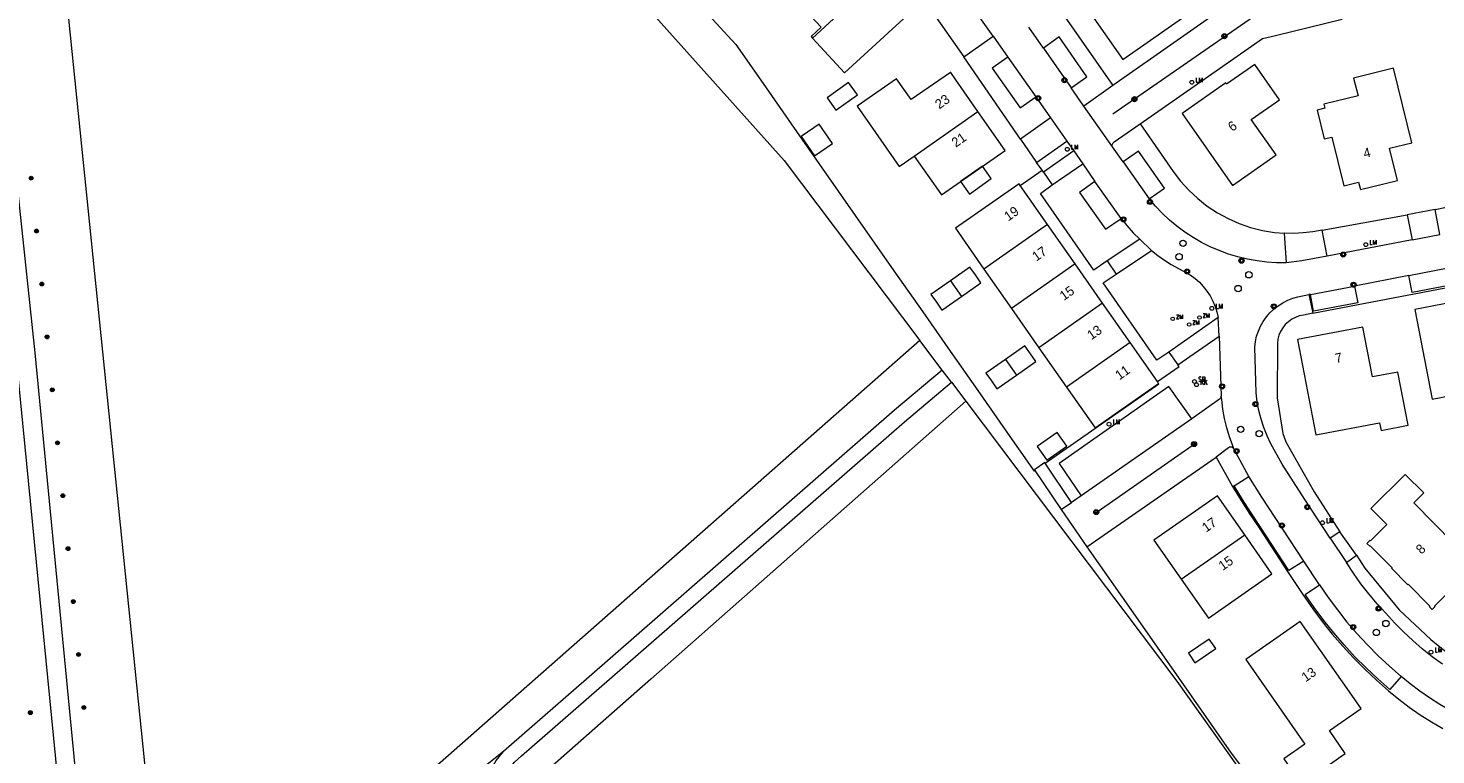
# Model space of a CAD drawing. Header units: metres. Extents: x 138165 to 154469, y 480134 to 494189.
# Tile 220 of 256: x 147555 to 147740, y 485114 to 485209. Entities that reach past the tile are written whole.
import ezdxf

# ---------------------------------------------------------------- set-up
doc = ezdxf.new("R2010")
doc.units = ezdxf.units.M
doc.header["$LTSCALE"] = 0.001
doc.header["$MEASUREMENT"] = 0
for name, color, linetype, lineweight in [('Level 5', 7, 'Continuous', 0), ('TOP-L-topo objecten punt', 7, 'Continuous', 0), ('TOP-L-topo objecten vlak', 7, 'Continuous', 0), ('TOP-L-verharding molgoot', 7, 'Continuous', 0), ('TOP-T-topo huisnummering naamgeving', 7, 'Continuous', 0)]:
    doc.layers.add(name, color=color, linetype=linetype, lineweight=lineweight)
doc.styles.add('Style-INTL_ISO', font='INTL_ISO.shx')
doc.styles.add('Style-STANDARD', font='STANDARD.shx')

# ---------------------------------------------------------------- blocks, each defined once
blk = doc.blocks.new('24')
at = {"layer": 'TOP-L-topo objecten punt', "color": 7, "linetype": 'Continuous', "lineweight": 0}
for radius in [0.025, 0.0182, 0.0115, 0.005]:
    blk.add_circle((0, 0), radius, dxfattribs=at)
blk = doc.blocks.new('304')
at = {"layer": 'TOP-L-topo objecten punt', "color": 7, "linetype": 'Continuous', "lineweight": 0}
blk.add_circle((0, 0), 0.0225, dxfattribs=at)
at = {"layer": 'TOP-L-topo objecten punt', "color": 7, "linetype": 'Continuous', "lineweight": 0, "style": 'Style-STANDARD'}
blk.add_text('ZM', height=0.054, dxfattribs=at).set_placement((0.043, 0))
blk = doc.blocks.new('39')
at = {"layer": 'TOP-L-topo objecten punt', "color": 7, "linetype": 'Continuous', "lineweight": 0}
for p, q in [((0.0175, 0.0175), (-0.0175, 0.0175)), ((-0.0175, 0.0175), (-0.0175, -0.0175)), ((0.0175, 0.0175), (0.0175, -0.0175)), ((0.0175, -0.0175), (-0.0175, -0.0175))]:
    blk.add_line(p, q, dxfattribs=at)
blk.add_circle((0, 0), 0.0332, dxfattribs=at)
blk = doc.blocks.new('*U13')
at = {"layer": 'Level 5', "color": 7, "linetype": 'Continuous', "lineweight": 0}
blk.add_circle((0, 0), 0.0415, dxfattribs=at)
blk = doc.blocks.new('150')
at = {"layer": 'Level 5', "color": 7, "linetype": 'Continuous', "lineweight": 0}
blk.add_blockref('*U13', (0, 0), dxfattribs=at)
blk = doc.blocks.new('16')
at = {"layer": 'TOP-L-topo objecten punt', "color": 7, "linetype": 'Continuous', "lineweight": 0}
blk.add_circle((0, 0), 0.025, dxfattribs=at)
at = {"layer": 'TOP-L-topo objecten punt', "color": 7, "linetype": 'Continuous', "lineweight": 0, "style": 'Style-STANDARD'}
blk.add_text('LM', height=0.06, dxfattribs=at).set_placement((0.0483, 0))
blk = doc.blocks.new('119')
at = {"layer": 'TOP-L-topo objecten punt', "color": 7, "linetype": 'Continuous', "lineweight": 0}
blk.add_circle((0, 0), 0.025, dxfattribs=at)
at = {"layer": 'TOP-L-topo objecten punt', "color": 7, "linetype": 'Continuous', "lineweight": 0, "style": 'Style-STANDARD'}
blk.add_text('KK', height=0.06, dxfattribs=at).set_placement((0.0483, 0))
blk = doc.blocks.new('175')
at = {"layer": 'TOP-L-topo objecten punt', "color": 7, "linetype": 'Continuous', "lineweight": 0}
blk.add_circle((0, 0), 0.025, dxfattribs=at)
at = {"layer": 'TOP-L-topo objecten punt', "color": 7, "linetype": 'Continuous', "lineweight": 0, "style": 'Style-STANDARD'}
blk.add_text('SB', height=0.06, dxfattribs=at).set_placement((0.0483, 0))

msp = doc.modelspace()

# ---------------------------------------------------------------- linework, layer by layer
at = {"layer": 'TOP-L-topo objecten vlak', "flags": 128}
for points in [[(147617.89, 485114.27), (147612.46, 485109.95), (147577.29, 485081.45), (147575.93, 485080.55), (147573.54, 485079.06), (147570.62, 485078.02), (147568.62, 485077.51), (147567.32, 485077.38), (147566.48, 485077.63), (147565.31, 485078.67), (147564.8, 485079.71), (147556.42, 485166.6), (147544.11, 485282.22)], [(147541.79, 485281.12), (147544.57, 485260.63), (147562.38, 485079.97), (147563.29, 485075.83)], [(147672.54, 485168.22), (147622.05, 485123.78), (147574, 485081.5), (147556.15, 485256.32), (147572.02, 485259.35), (147580.4, 485260.96)], [(147600.93, 485243.19), (147617.55, 485233.41), (147654.72, 485191.85), (147672.54, 485168.22)], [(147705.15, 485215.01), (147707.61, 485216.73), (147704.17, 485221.65), (147696.76, 485216.46), (147698.48, 485214), (147694.75, 485211.39), (147699.16, 485205.08), (147707.85, 485211.16), (147705.15, 485215.01)], [(147667.24, 485216.03), (147663.02, 485220.62), (147655.52, 485213.72), (147659.57, 485209.33), (147658.24, 485208.1), (147658.42, 485207.9)], [(147637.47, 485218.89), (147645.77, 485209.88), (147648.36, 485207.06), (147651.94, 485201.94), (147656.73, 485195.08), (147669.11, 485177.38), (147672.9, 485171.97), (147676.51, 485166.81), (147680.12, 485161.65), (147683.73, 485156.49), (147687.51, 485151.08), (147687.63, 485151.16)], [(147658.42, 485207.9), (147662.65, 485203.33), (147671.47, 485211.44), (147667.24, 485216.03)], [(147658.42, 485207.9), (147667.24, 485216.03)], [(147682.13, 485208.14), (147677.88, 485214.21)], [(147714.73, 485213.53), (147697.87, 485201.7)], [(147674.05, 485211.48), (147678.28, 485205.43)], [(147691.17, 485211.28), (147697.87, 485201.7)], [(147701.42, 485196.64), (147717.48, 485207.83), (147719.2, 485208.25), (147727.95, 485210.37)], [(147678.28, 485205.43), (147682.13, 485208.14)], [(147682.13, 485208.14), (147684.05, 485205.42)], [(147688.75, 485206.59), (147686.83, 485209.33)], [(147692.4, 485201.36), (147694.46, 485202.82), (147690.81, 485208.06), (147688.75, 485206.59)], [(147688.75, 485206.59), (147692.4, 485201.36)], [(147685.74, 485194.66), (147678.28, 485205.43)], [(147684.05, 485205.42), (147682.02, 485203.95), (147685.69, 485198.74), (147687.73, 485200.2)], [(147684.05, 485205.42), (147687.73, 485200.2)], [(147719.29, 485192.57), (147716.02, 485197.24), (147719.71, 485199.82), (147716.48, 485204.44), (147712.79, 485201.86), (147712.67, 485202.03), (147706.94, 485198.01), (147713.55, 485188.56), (147719.29, 485192.57)], [(147680.13, 485198.27), (147677.23, 485202.41), (147676.57, 485203.37), (147676.55, 485203.38), (147671.39, 485199.85), (147669.48, 485202.54), (147664.31, 485198.95), (147669.82, 485191.06), (147671.78, 485192.43)], [(147730.35, 485188.02), (147735.21, 485189.2), (147734.17, 485193.47), (147737.08, 485194.18), (147734.71, 485203.94), (147729.46, 485202.66), (147730.03, 485200.33), (147725.56, 485199.24), (147725.69, 485198.71), (147724.66, 485198.46), (147725.58, 485194.67), (147726.61, 485194.92), (147728.17, 485188.52), (147730.11, 485188.99), (147730.35, 485188.02)], [(147664.33, 485200.45), (147663.18, 485202.07), (147660.35, 485200.07), (147661.49, 485198.45), (147664.33, 485200.45)], [(147694.06, 485198.98), (147692.4, 485201.36)], [(147697.87, 485201.7), (147694.06, 485198.98)], [(147687.73, 485200.2), (147689.69, 485197.44)], [(147697.82, 485193.64), (147694.06, 485198.98)], [(147671.78, 485192.43), (147675.36, 485187.32), (147683.71, 485193.16), (147680.13, 485198.27)], [(147671.78, 485192.43), (147680.12, 485198.26), (147680.13, 485198.27)], [(147689.69, 485197.44), (147685.74, 485194.66)], [(147689.69, 485197.44), (147691.83, 485194.37)], [(147657.06, 485195.07), (147656.96, 485195.01), (147658.68, 485192.46), (147661.05, 485194.06), (147659.33, 485196.6), (147657.06, 485195.07)], [(147697.82, 485193.64), (147697.78, 485193.81), (147697.8, 485193.99), (147697.88, 485194.15), (147698.01, 485194.28), (147701.42, 485196.64)], [(147701.42, 485196.64), (147705.78, 485190.38), (147706.75, 485189.11), (147707.82, 485187.93), (147708.99, 485186.85), (147710.24, 485185.86), (147711.57, 485184.98), (147712.97, 485184.22), (147714.42, 485183.58), (147715.93, 485183.06), (147717.48, 485182.67), (147719.05, 485182.41), (147720.35, 485182.29)], [(147685.74, 485194.66), (147687.84, 485191.59)], [(147687.84, 485191.59), (147691.83, 485194.37)], [(147692.73, 485193.09), (147688.74, 485190.32)], [(147691.83, 485194.37), (147692.73, 485193.09)], [(147692.73, 485193.09), (147693.9, 485191.41)], [(147699.2, 485191.66), (147697.82, 485193.64)], [(147702.61, 485186.81), (147704.65, 485188.23), (147701.23, 485193.08), (147699.2, 485191.66)], [(147688.57, 485190.58), (147687.84, 485191.59)], [(147689.91, 485188.65), (147693.9, 485191.41)], [(147693.9, 485191.41), (147695.51, 485189.1)], [(147699.2, 485191.66), (147702.61, 485186.81)], [(147681.9, 485189.47), (147680.74, 485191.08), (147677.87, 485189.07), (147679.04, 485187.44), (147681.9, 485189.47)], [(147685.69, 485188.58), (147688.57, 485190.58)], [(147688.74, 485190.32), (147688.57, 485190.58)], [(147688.74, 485190.32), (147689.91, 485188.65)], [(147685.69, 485188.58), (147685.54, 485188.8), (147677.19, 485182.96), (147680.93, 485177.6)], [(147689.29, 485183.44), (147685.69, 485188.58)], [(147697.13, 485178.67), (147695.34, 485177.44), (147688.34, 485187.52), (147689.91, 485188.65)], [(147695.51, 485189.1), (147693.46, 485187.66), (147696.87, 485182.81), (147698.94, 485184.24)], [(147698.94, 485184.24), (147695.51, 485189.1)], [(147740.17, 485185.42), (147749.53, 485187.34), (147750.34, 485187.54), (147751.13, 485187.8), (147751.91, 485188.11), (147752.66, 485188.47), (147753.38, 485188.89)], [(147703.44, 485185.83), (147702.61, 485186.81)], [(147703.44, 485185.83), (147704.33, 485184.91), (147705.27, 485184.03)], [(147705.27, 485184.03), (147704.33, 485184.91), (147703.44, 485185.83)], [(147698.94, 485184.24), (147699.7, 485183.29), (147700.52, 485182.37), (147701.38, 485181.51)], [(147720.62, 485178.41), (147719.34, 485178.43), (147718.05, 485178.51), (147716.78, 485178.67), (147715.51, 485178.9), (147714.26, 485179.2), (147713.03, 485179.57), (147711.82, 485180.01), (147710.64, 485180.52), (147709.49, 485181.1), (147708.38, 485181.74), (147707.3, 485182.44), (147706.26, 485183.21), (147705.27, 485184.03)], [(147725.32, 485182.72), (147736.49, 485184.73)], [(147740.17, 485185.42), (147736.49, 485184.73)], [(147736.49, 485184.73), (147737.14, 485181.41)], [(147740.79, 485182.12), (147740.17, 485185.42)], [(147689.29, 485183.44), (147680.93, 485177.6)], [(147692.89, 485178.28), (147689.29, 485183.44)], [(147725.32, 485182.72), (147724.09, 485182.5), (147722.85, 485182.35), (147721.6, 485182.28), (147720.35, 485182.29)], [(147720.35, 485182.29), (147720.62, 485178.41)], [(147725.98, 485179.28), (147725.32, 485182.72)], [(147737.14, 485181.41), (147740.79, 485182.12)], [(147701.38, 485181.51), (147697.13, 485178.67)], [(147701.38, 485181.51), (147702.91, 485180.03)], [(147737.14, 485181.41), (147725.98, 485179.28)], [(147692.89, 485178.28), (147684.55, 485172.43)], [(147696.51, 485173.11), (147692.89, 485178.28)], [(147697.13, 485178.67), (147698.29, 485176.91)], [(147698.29, 485176.91), (147702.91, 485180.03)], [(147702.91, 485180.03), (147703.75, 485179.38), (147704.62, 485178.77), (147705.52, 485178.2), (147708.02, 485176.82), (147708.64, 485176.37), (147709.21, 485175.87), (147709.73, 485175.31), (147710.21, 485174.71), (147710.62, 485174.08), (147710.98, 485173.4), (147711.27, 485172.7), (147711.5, 485171.97), (147711.66, 485171.23)], [(147725.98, 485179.28), (147722.64, 485178.68), (147720.62, 485178.41)], [(147736.71, 485176.76), (147748.8, 485179.09)], [(147748.8, 485179.09), (147749.24, 485176.85), (147737.15, 485174.54), (147736.71, 485176.76)], [(147677.98, 485174), (147680.54, 485175.79), (147679.82, 485176.82), (147679.1, 485177.84), (147676.54, 485176.05)], [(147680.93, 485177.6), (147684.55, 485172.43)], [(147705.21, 485166.67), (147703.63, 485165.62), (147696.57, 485175.79), (147698.29, 485176.91)], [(147724.09, 485171.79), (147752.98, 485177.32)], [(147736.71, 485176.76), (147729.57, 485175.37)], [(147676.54, 485176.05), (147673.98, 485174.26), (147674.7, 485173.24), (147675.42, 485172.21), (147677.98, 485174)], [(147676.54, 485176.05), (147677.98, 485174)], [(147723.79, 485174.27), (147729.57, 485175.37)], [(147729.57, 485175.37), (147730, 485173.16), (147724.21, 485172.09), (147723.79, 485174.27)], [(147696.51, 485173.11), (147688.16, 485167.27)], [(147700.12, 485167.95), (147696.51, 485173.11)], [(147726.38, 485142.26), (147723.05, 485147.34), (147720.09, 485152.01), (147718.59, 485154.67), (147718.09, 485155.72), (147717.66, 485156.8), (147717.3, 485157.91), (147717.01, 485159.04), (147716.8, 485160.19), (147716.66, 485161.35), (147716.47, 485167.36), (147716.56, 485168.07), (147716.72, 485168.77), (147716.95, 485169.44), (147717.24, 485170.1), (147717.6, 485170.72), (147718.01, 485171.31), (147718.48, 485171.85), (147718.99, 485172.34), (147719.56, 485172.79), (147720.16, 485173.17), (147720.8, 485173.5), (147721.46, 485173.76), (147722.15, 485173.96), (147723.59, 485174.25)], [(147723.79, 485174.27), (147723.59, 485174.25)], [(147723.59, 485174.25), (147724.09, 485171.79)], [(147743.63, 485173.48), (147737.5, 485172.3), (147739.77, 485160.53), (147745.9, 485161.71)], [(147684.55, 485172.43), (147688.16, 485167.27)], [(147711.66, 485171.23), (147705.21, 485166.67)], [(147711.79, 485168.8), (147711.66, 485171.23)], [(147724.09, 485171.79), (147722.86, 485171.56), (147722.33, 485171.45), (147721.81, 485171.26), (147721.33, 485171.01), (147720.89, 485170.69), (147720.49, 485170.32), (147720.15, 485169.89), (147719.87, 485169.42), (147719.66, 485168.92), (147719.53, 485168.39), (147719.46, 485167.85), (147719.44, 485160.71), (147720.15, 485156.03), (147720.54, 485154.93), (147724.28, 485148.34), (147727.65, 485143.11)], [(147735.26, 485164.08), (147731.94, 485163.44), (147730.68, 485169.99), (147722.09, 485168.34), (147724.5, 485155.83), (147732.85, 485157.43), (147733.05, 485156.42), (147736.6, 485157.11), (147735.26, 485164.08)], [(147675.47, 485164.34), (147672.54, 485168.22)], [(147685.19, 485163.67), (147687.75, 485165.47), (147687.04, 485166.49), (147686.32, 485167.52), (147683.76, 485165.72)], [(147688.16, 485167.27), (147691.77, 485162.11)], [(147700.12, 485167.95), (147691.77, 485162.11)], [(147703.71, 485162.82), (147700.12, 485167.95)], [(147706.37, 485165.03), (147711.79, 485168.8)], [(147711.79, 485168.8), (147712.06, 485160.96)], [(147683.76, 485165.72), (147681.2, 485163.93), (147681.92, 485162.91), (147682.63, 485161.88), (147685.19, 485163.67)], [(147683.76, 485165.72), (147685.19, 485163.67)], [(147705.21, 485166.67), (147706.37, 485165.03)], [(147675.47, 485164.34), (147669.21, 485159.06), (147628.76, 485123.78), (147618.93, 485115.21), (147617.89, 485114.27)], [(147676.68, 485162.74), (147675.47, 485164.34)], [(147703.71, 485162.82), (147706.55, 485164.79), (147706.37, 485165.03)], [(147617.07, 485106.05), (147616.99, 485106.99), (147617.09, 485108.32), (147617.36, 485109.49), (147617.8, 485110.63), (147618.57, 485111.95), (147619.34, 485112.88), (147620.26, 485113.72), (147631.8, 485123.78), (147670.52, 485157.54), (147676.68, 485162.74)], [(147676.68, 485162.74), (147678.57, 485160.24)], [(147688.99, 485152.12), (147703.9, 485162.54), (147703.86, 485162.59)], [(147708.22, 485157.93), (147705.22, 485162.17), (147690.8, 485152.1), (147693.69, 485147.82)], [(147691.77, 485162.11), (147695.52, 485156.75), (147703.86, 485162.59)], [(147703.86, 485162.59), (147703.71, 485162.82)], [(147678.57, 485160.24), (147637.2, 485123.78), (147619.94, 485108.57)], [(147678.57, 485160.24), (147706.27, 485123.51), (147718.54, 485106.25), (147719.47, 485106.02)], [(147712.06, 485160.96), (147712.04, 485160.8), (147711.97, 485160.65), (147711.87, 485160.53), (147708.22, 485157.93)], [(147713.73, 485154.02), (147713.59, 485154.38), (147713.17, 485155.56), (147712.82, 485156.77), (147712.53, 485157.99), (147712.31, 485159.23), (147712.16, 485160.48), (147712.06, 485160.96)], [(147708.22, 485157.93), (147693.69, 485147.82)], [(147690.56, 485156.14), (147687.93, 485154.3), (147689.2, 485152.5), (147691.82, 485154.34), (147690.56, 485156.14)], [(147713.73, 485154.02), (147713.62, 485154.14), (147713.48, 485154.22), (147713.32, 485154.24), (147713.16, 485154.22), (147713.02, 485154.14), (147711.4, 485152.92)], [(147694.43, 485141.14), (147711.4, 485152.92)], [(147711.4, 485152.92), (147713.57, 485149.04)], [(147715.72, 485150.38), (147713.73, 485154.02)], [(147688.99, 485152.12), (147688.94, 485152.19), (147687.57, 485151.25), (147687.63, 485151.16)], [(147687.63, 485151.16), (147691.09, 485146.06)], [(147692.44, 485146.96), (147688.99, 485152.12)], [(147745.15, 485138.99), (147737.34, 485146.91), (147738.65, 485148.21), (147736.24, 485150.65), (147731.72, 485146.19), (147733.83, 485144.06), (147731.65, 485141.91), (147731.58, 485141.98), (147731.19, 485141.6), (147731.57, 485141.22), (147731.64, 485141.29), (147734.5, 485138.4)], [(147713.78, 485149.17), (147713.57, 485149.04)], [(147713.57, 485149.04), (147714.69, 485147.22), (147715.85, 485145.42), (147717.04, 485143.64), (147720.77, 485137.9), (147722.89, 485134.74), (147724.09, 485133.01), (147725.34, 485131.34), (147726.65, 485129.7), (147728.02, 485128.11), (147729.44, 485126.57), (147730.92, 485125.08), (147732.45, 485123.65), (147734.02, 485122.27), (147735.37, 485121.16), (147736.76, 485120.11), (147738.19, 485119.12), (147739.67, 485118.18), (147741.18, 485117.32)], [(147713.78, 485149.17), (147715.72, 485150.38)], [(147722.91, 485139.27), (147720.97, 485138.04), (147717.24, 485143.74), (147716.05, 485145.53), (147714.89, 485147.34), (147713.78, 485149.17)], [(147722.91, 485139.27), (147719.14, 485144.98), (147717.39, 485147.66), (147715.72, 485150.38)], [(147691.09, 485146.06), (147692.44, 485146.96)], [(147693.69, 485147.82), (147692.44, 485146.96)], [(147715.16, 485142.72), (147711.58, 485147.84), (147703.23, 485142), (147706.81, 485136.89)], [(147691.09, 485146.06), (147694.43, 485141.14)], [(147706.81, 485136.89), (147710.39, 485131.77), (147718.74, 485137.61), (147715.16, 485142.72)], [(147706.81, 485136.89), (147715.16, 485142.72)], [(147727.65, 485143.11), (147726.38, 485142.26)], [(147726.38, 485142.26), (147728.5, 485139.09)], [(147729.83, 485140.03), (147727.65, 485143.11)], [(147694.43, 485141.14), (147700.52, 485132.48), (147706.82, 485123.47), (147713.38, 485114.09), (147719.47, 485106.02)], [(147728.5, 485139.09), (147729.83, 485140.03)], [(147729.83, 485140.03), (147730.94, 485138.36), (147735.44, 485132.89), (147739.61, 485128.98), (147740.75, 485128.03), (147741.93, 485127.12), (147743.14, 485126.25), (147744.39, 485125.43), (147745.66, 485124.66), (147746.53, 485124.16), (147747.43, 485123.71), (147748.36, 485123.33), (147749.31, 485123.01), (147750.28, 485122.75), (147751.26, 485122.55)], [(147724.98, 485136.14), (147722.91, 485139.27)], [(147741.12, 485125.75), (147739.77, 485126.73), (147738.47, 485127.77), (147737.21, 485128.86), (147735.99, 485130), (147734.82, 485131.18), (147733.7, 485132.42), (147732.55, 485133.67), (147731.46, 485134.96), (147730.42, 485136.3), (147729.43, 485137.67), (147728.5, 485139.09)], [(147734.5, 485138.4), (147734.42, 485138.33), (147736.53, 485136.19), (147736.6, 485136.26), (147739.45, 485133.37), (147739.38, 485133.3), (147739.76, 485132.92), (147740.15, 485133.3), (147740.08, 485133.37), (147745.14, 485138.37)], [(147735.68, 485124.15), (147734.19, 485122.43), (147732.62, 485123.81), (147731.09, 485125.25), (147729.62, 485126.73), (147728.21, 485128.27), (147726.84, 485129.86), (147725.54, 485131.49), (147724.29, 485133.17), (147723.1, 485134.9), (147724.98, 485136.14)], [(147724.98, 485136.14), (147726.12, 485134.48), (147727.32, 485132.86), (147728.58, 485131.28), (147729.89, 485129.76), (147731.26, 485128.28), (147732.69, 485126.85), (147734.16, 485125.47), (147735.68, 485124.15)], [(147723.06, 485115.27), (147720.3, 485113.34), (147722.63, 485110.02), (147728.36, 485114.04), (147726.27, 485117.03), (147730.43, 485119.94), (147722.45, 485131.35), (147715.31, 485126.36), (147723.06, 485115.27)], [(147707.78, 485127.18), (147707.77, 485127.17), (147708.62, 485125.92), (147711.35, 485127.79), (147710.49, 485129.04), (147707.78, 485127.18)], [(147743.49, 485118.95), (147742.11, 485119.68), (147740.75, 485120.47), (147739.43, 485121.31), (147738.14, 485122.21), (147736.89, 485123.16), (147735.68, 485124.15)], [(147615.1, 485108.62), (147615.44, 485110.08), (147615.99, 485111.5), (147616.92, 485113.09), (147617.89, 485114.27)]]:
    msp.add_lwpolyline(points, dxfattribs=at)
at = {"layer": 'TOP-L-verharding molgoot', "flags": 128}
for points in [[(147697.86, 485197.95), (147716.3, 485210.72), (147724.29, 485212.68), (147718.43, 485237.3)], [(147695.5, 485145.54), (147708.7, 485154.76)]]:
    msp.add_lwpolyline(points, dxfattribs=at)

# ---------------------------------------------------------------- block references
at = {"layer": 'TOP-L-topo objecten punt', "xscale": 10, "yscale": 10, "zscale": 10}
for name, p in [('39', (147712.49, 485208.15)), ('39', (147691.49, 485202.38)), ('16', (147708.22, 485202.1)), ('39', (147688.07, 485200.02)), ('39', (147700.69, 485199.89)), ('16', (147691.87, 485193.31)), ('24', (147555.89, 485189.52)), ('39', (147702.73, 485186.41)), ('39', (147699.24, 485184.11)), ('24', (147556.58, 485182.58)), ('150', (147707.07, 485180.97)), ('16', (147731.05, 485180.8)), ('150', (147706.55, 485179.2)), ('39', (147714.74, 485178.69)), ('39', (147728.09, 485179.5)), ('39', (147707.6, 485177.28)), ('150', (147715.71, 485176.84)), ('24', (147557.28, 485175.63)), ('150', (147714.3, 485175.04)), ('39', (147729.46, 485175.54)), ('16', (147710.85, 485172.44)), ('39', (147718.98, 485172.7)), ('304', (147705.71, 485171.06)), ('304', (147707.87, 485170.32)), ('304', (147709.23, 485171.24)), ('24', (147557.97, 485168.69)), ('24', (147558.66, 485161.74)), ('175', (147708.58, 485162.84)), ('119', (147708.83, 485162.42)), ('39', (147712.19, 485162.19)), ('39', (147716.56, 485159.88)), ('16', (147697.35, 485157.24)), ('150', (147714.64, 485156.56)), ('150', (147717.06, 485155.99)), ('24', (147559.35, 485154.8)), ('39', (147708.51, 485154.63)), ('39', (147714.1, 485153.71)), ('24', (147560.04, 485147.85)), ('39', (147695.68, 485145.69)), ('39', (147723.38, 485146.36)), ('39', (147720.04, 485143.94)), ('16', (147725.37, 485144.31)), ('24', (147560.73, 485140.91)), ('24', (147561.42, 485133.96)), ('39', (147732.74, 485133.04)), ('39', (147729.4, 485130.61)), ('150', (147732.44, 485129.91)), ('150', (147733.69, 485131.08)), ('24', (147562.11, 485127.02)), ('16', (147739.61, 485127.33)), ('24', (147555.78, 485119.39)), ('24', (147562.8, 485120.07))]:
    msp.add_blockref(name, p, dxfattribs=at)

# ---------------------------------------------------------------- texts
at = {"layer": 'TOP-T-topo huisnummering naamgeving', "style": 'Style-INTL_ISO'}
for s, rotation, p in [('23', 35, (147675.07, 485198.53)), ('6', 35, (147713.52, 485195.58)), ('21', 35, (147677.24, 485193.51)), ('4', 13.6, (147730.89, 485192.14)), ('19', 35, (147684.13, 485183.83)), ('17', 35, (147687.81, 485178.56)), ('15', 35, (147691.42, 485173.4)), ('13', 35, (147695.03, 485168.24)), ('7', 10.9, (147727.14, 485165.24)), ('11', 35, (147698.71, 485162.98)), ('17', 35, (147710.1, 485142.99)), ('8', 44.6, (147738.36, 485140.1)), ('15', 35, (147712.27, 485137.97)), ('13', 35, (147723.16, 485123.35))]:
    msp.add_text(s, height=1.25, rotation=rotation, dxfattribs=at).set_placement(p)

doc.saveas('drawing.dxf')
